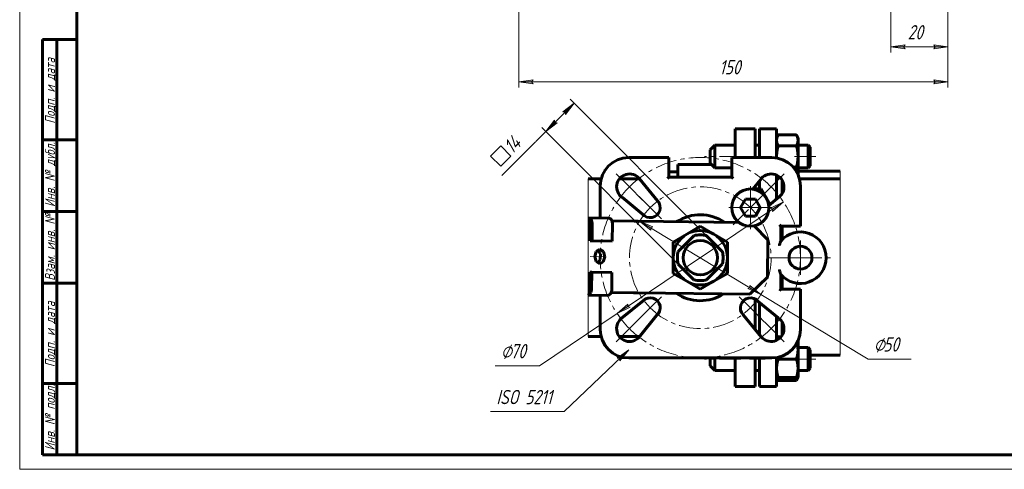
# Model space of a CAD drawing. Header units: millimetres. Extents: x 0 to 594, y 0 to 420.
# Tile 1 of 5: x 0 to 344, y 0 to 157. Entities that reach past the tile are written whole.
import ezdxf

# ---------------------------------------------------------------- set-up
doc = ezdxf.new("R2010")
doc.units = ezdxf.units.MM
for name, pattern in [('K5LT_AXLED', [12, 7.5, -1.5, 1.5, -1.5]), ('K5LT_BASIC', [0]), ('K5LT_THIN', [0]), ('K5LT_THIN_INCLUDED_TO_HATCHING', [0])]:
    doc.linetypes.add(name, pattern=pattern)
doc.layers.add('Системный слой', color=7, linetype='Continuous')
doc.layers.add('Системный слой (1)', color=7, linetype='Continuous', true_color=0x6c6c6c)
doc.styles.add('KDIMTEXTSTYLE', font='txt', dxfattribs={"width": 0.96, "oblique": 15, "height": 5})
doc.styles.add('KTEXTSTYLE', font='txt', dxfattribs={"width": 0.96, "height": 5})
doc.dimstyles.new('KDIMSTYLE (1.00)', dxfattribs={"dimtxt": 5, "dimasz": 1, "dimexe": 2, "dimexo": 0, "dimgap": 1, "dimtad": 1, "dimtxsty": 'KDIMTEXTSTYLE', "dimsah": 1, "dimcen": 0, "dimdle": 1, "dimadec": 0, "dimazin": 0, "dimtfac": 0.667, "dimtmove": 0, "dimatfit": 3, "dimfxl": 1, "dimtvp": 1, "dimtolj": 1, "dimtzin": 0, "dimarcsym": 0})

# ---------------------------------------------------------------- blocks, each defined once
blk = doc.blocks.new('D0')
at = {"layer": 'Системный слой (1)'}
for points in [[(174.4, 135.27), (179.4, 135.93), (178.9, 135.27), (179.4, 134.62)], [(324.4, 135.27), (319.4, 135.93), (319.9, 135.27), (319.4, 134.62)]]:
    blk.add_hatch(color=7, dxfattribs=at).paths.add_polyline_path(points)
at = {"layer": 'Системный слой (1)', "color": 7, "linetype": 'K5LT_THIN', "lineweight": 18, "true_color": 0xffffff}
for p, q in [((174.4, 210.13), (174.4, 133.27)), ((324.4, 210.13), (324.4, 133.27)), ((174.4, 135.27), (179.4, 135.93)), ((179.4, 134.62), (174.4, 135.27)), ((179.4, 135.93), (178.9, 135.27)), ((178.9, 135.27), (179.4, 134.62)), ((319.9, 135.27), (319.4, 135.93)), ((319.4, 135.93), (324.4, 135.27)), ((324.4, 135.27), (319.4, 134.62)), ((319.4, 134.62), (319.9, 135.27))]:
    blk.add_line(p, q, dxfattribs=at)
blk.add_wipeout([(244.46, 136.27), (244.46, 143.66), (253.95, 143.66), (253.95, 136.27)]).dxf.layer = 'Системный слой (1)'
blk.add_line((174.4, 135.27), (324.4, 135.27), dxfattribs=at)
at = {"layer": 'Системный слой (1)', "color": 7, "insert": (244.46, 142.86), "char_height": 5, "attachment_point": 1, "style": 'KTEXTSTYLE'}
blk.add_mtext('\\fArial|b0|c204|p34;\\H5.0;\\W1.000;\\Q15;\\fGOST Type AU|b0|i0|c204|p34;\\Q15;\\W0.960;150', dxfattribs=at)
blk = doc.blocks.new('KDIMARROW_01')
at = {"layer": 'Системный слой'}
blk.add_hatch(color=0, dxfattribs=at).paths.add_polyline_path([(-5, -0.66), (0, 0), (-5, 0.66), (-4.5, 0)])
at = {"layer": 'Системный слой', "color": 0, "linetype": 'K5LT_THIN', "lineweight": 18}
for p, q in [((-4.5, 0), (-5, 0.66)), ((-5, 0.66), (0, 0)), ((0, 0), (-5, -0.66)), ((-5, -0.66), (-4.5, 0))]:
    blk.add_line(p, q, dxfattribs=at)
at = {"layer": 'Системный слой (1)', "color": 0, "linetype": 'K5LT_THIN', "lineweight": 18}
blk.add_line((237.84, 73.86), (236.84, 73.86), dxfattribs=at)
blk = doc.blocks.new('D1')
at = {"layer": 'Системный слой (1)', "color": 7, "linetype": 'K5LT_THIN', "lineweight": 18, "true_color": 0xffffff}
for p, q in [((324.4, 210.13), (324.4, 145.49)), ((304.4, 175.63), (304.4, 145.49))]:
    blk.add_line(p, q, dxfattribs=at)
blk.add_wipeout([(310.32, 148.49), (310.32, 155.87), (318.16, 155.87), (318.16, 148.49)]).dxf.layer = 'Системный слой (1)'
at = {"layer": 'Системный слой (1)'}
for points in [[(304.4, 147.49), (309.4, 148.15), (308.9, 147.49), (309.4, 146.83)], [(324.4, 147.49), (319.4, 148.15), (319.9, 147.49), (319.4, 146.83)]]:
    blk.add_hatch(color=7, dxfattribs=at).paths.add_polyline_path(points)
at = {"layer": 'Системный слой (1)', "color": 7, "linetype": 'K5LT_THIN', "lineweight": 18, "true_color": 0xffffff}
for p, q in [((304.4, 147.49), (309.4, 148.15)), ((309.4, 148.15), (308.9, 147.49)), ((319.9, 147.49), (319.4, 148.15)), ((319.4, 148.15), (324.4, 147.49)), ((309.4, 146.83), (304.4, 147.49)), ((304.4, 147.49), (324.4, 147.49)), ((308.9, 147.49), (309.4, 146.83)), ((324.4, 147.49), (319.4, 146.83)), ((319.4, 146.83), (319.9, 147.49))]:
    blk.add_line(p, q, dxfattribs=at)
at = {"layer": 'Системный слой (1)', "color": 7, "insert": (310.32, 155.08), "char_height": 5, "attachment_point": 1, "style": 'KTEXTSTYLE'}
blk.add_mtext('\\fArial|b0|c204|p34;\\H5.0;\\W1.000;\\Q15;\\fGOST Type AU|b0|i0|c204|p34;\\Q15;\\W0.960;20', dxfattribs=at)
blk = doc.blocks.new('U23')
at = {"layer": 'Системный слой (1)', "color": 143, "linetype": 'K5LT_BASIC', "lineweight": 60, "true_color": 0x33acca}
for p, q in [((198.7, 46.36), (203.16, 46.36)), ((209.54, 46.36), (216.66, 46.36))]:
    blk.add_line(p, q, dxfattribs=at)
blk = doc.blocks.new('U24')
at = {"layer": 'Системный слой (1)', "color": 143, "linetype": 'K5LT_BASIC', "lineweight": 60, "true_color": 0x33acca}
for p, q in [((257, 98.83), (257, 97.86)), ((257, 59.44), (257, 48.83))]:
    blk.add_line(p, q, dxfattribs=at)
blk = doc.blocks.new('U25')
at = {"layer": 'Системный слой (1)', "color": 143, "linetype": 'K5LT_BASIC', "lineweight": 60, "true_color": 0x33acca}
for p, q in [((198.7, 101.36), (203.16, 101.36)), ((209.54, 101.36), (216.66, 101.36))]:
    blk.add_line(p, q, dxfattribs=at)
blk = doc.blocks.new('U26')
at = {"layer": 'Системный слой (1)', "color": 143, "linetype": 'K5LT_BASIC', "lineweight": 60, "true_color": 0x33acca}
for start, end in [(55.813, 122.9277), (235.813, 302.9277)]:
    blk.add_arc((237.84, 73.86), 15, start, end, dxfattribs=at)
blk = doc.blocks.new('U27')
at = {"layer": 'Системный слой (1)', "color": 143, "linetype": 'K5LT_BASIC', "lineweight": 60, "true_color": 0x33acca}
for p, q in [((266.4, 96.21), (266.4, 101)), ((266.4, 80.14), (266.4, 84.86)), ((266.4, 62.86), (266.4, 67.57)), ((266.4, 46.71), (266.4, 51.5))]:
    blk.add_line(p, q, dxfattribs=at)
blk = doc.blocks.new('U28')
at = {"layer": 'Системный слой (1)', "color": 143, "linetype": 'K5LT_BASIC', "lineweight": 60, "true_color": 0x33acca}
for p, q in [((264.5, 108.86), (264.5, 108.72)), ((264.5, 102.68), (264.5, 94.35)), ((264.5, 53.33), (264.5, 45.03)), ((264.5, 38.99), (264.5, 38.86))]:
    blk.add_line(p, q, dxfattribs=at)
blk = doc.blocks.new('U29')
at = {"layer": 'Системный слой (1)', "color": 143, "linetype": 'K5LT_BASIC', "lineweight": 60, "true_color": 0x33acca}
for p, q in [((258.5, 100.67), (258.5, 97.86)), ((258.5, 58.21), (258.5, 47))]:
    blk.add_line(p, q, dxfattribs=at)
blk = doc.blocks.new('U30')
at = {"layer": 'Системный слой (1)', "color": 143, "linetype": 'K5LT_BASIC', "lineweight": 60, "true_color": 0x33acca}
for p, q in [((271.42, 30.99), (271.61, 31.35)), ((271.61, 31.35), (271.76, 31.68)), ((271.76, 31.68), (271.87, 32))]:
    blk.add_line(p, q, dxfattribs=at)
blk = doc.blocks.new('U31')
at = {"layer": 'Системный слой (1)', "color": 143, "linetype": 'K5LT_BASIC', "lineweight": 60, "true_color": 0x33acca}
for p, q in [((271.98, 103.2), (272, 103.39)), ((272, 103.39), (272, 103.58)), ((271.94, 103), (271.98, 103.2))]:
    blk.add_line(p, q, dxfattribs=at)
blk = doc.blocks.new('U32')
at = {"layer": 'Системный слой (1)', "color": 143, "linetype": 'K5LT_BASIC', "lineweight": 60, "true_color": 0x33acca}
for p, q in [((276.26, 106.25), (276.26, 112.44)), ((276.26, 105.98), (276.26, 106.25))]:
    blk.add_line(p, q, dxfattribs=at)
blk = doc.blocks.new('U33')
at = {"layer": 'Системный слой (1)', "color": 143, "linetype": 'K5LT_BASIC', "lineweight": 60, "true_color": 0x33acca}
for p, q in [((264.63, 32), (264.75, 31.68)), ((264.75, 31.68), (264.9, 31.35)), ((264.9, 31.35), (265.08, 30.99))]:
    blk.add_line(p, q, dxfattribs=at)
blk = doc.blocks.new('U34')
at = {"layer": 'Системный слой (1)', "color": 143, "linetype": 'K5LT_BASIC', "lineweight": 60, "true_color": 0x33acca}
for p, q in [((264.91, 39.07), (264.96, 38.88)), ((264.96, 38.88), (265.02, 38.69)), ((265.02, 38.69), (265.08, 38.5))]:
    blk.add_line(p, q, dxfattribs=at)
blk = doc.blocks.new('U35')
at = {"layer": 'Системный слой (1)', "color": 143, "linetype": 'K5LT_BASIC', "lineweight": 60, "true_color": 0x33acca}
for p, q in [((264.5, 109.21), (264.5, 109.05)), ((264.5, 109.05), (264.51, 108.88)), ((264.51, 108.88), (264.51, 108.72))]:
    blk.add_line(p, q, dxfattribs=at)
blk = doc.blocks.new('U36')
at = {"layer": 'Системный слой (1)', "color": 143, "linetype": 'K5LT_BASIC', "lineweight": 60, "true_color": 0x33acca}
for p, q in [((271.86, 43.33), (271.67, 44.16)), ((271.97, 42.54), (271.86, 43.33)), ((272, 41.75), (271.97, 42.54))]:
    blk.add_line(p, q, dxfattribs=at)
blk = doc.blocks.new('U37')
at = {"layer": 'Системный слой (1)', "color": 143, "linetype": 'K5LT_BASIC', "lineweight": 60, "true_color": 0x33acca}
for p, q in [((264.67, 102.6), (264.78, 102.31)), ((264.78, 102.31), (264.92, 102.01)), ((264.92, 102.01), (265.08, 101.71))]:
    blk.add_line(p, q, dxfattribs=at)
blk = doc.blocks.new('U38')
at = {"layer": 'Системный слой (1)', "color": 143, "linetype": 'K5LT_BASIC', "lineweight": 60, "true_color": 0x33acca}
for p, q in [((202.04, 76.54), (202.96, 75.15)), ((202.91, 73.24), (201.99, 71.96)), ((202.96, 75.15), (202.91, 73.24))]:
    blk.add_line(p, q, dxfattribs=at)
blk = doc.blocks.new('U39')
at = {"layer": 'Системный слой (1)', "color": 143, "linetype": 'K5LT_BASIC', "lineweight": 60, "true_color": 0x33acca}
for p, q in [((199.6, 61.69), (199.84, 62.77)), ((198.7, 60.83), (199.6, 61.69))]:
    blk.add_line(p, q, dxfattribs=at)
blk = doc.blocks.new('U40')
at = {"layer": 'Системный слой (1)', "color": 143, "linetype": 'K5LT_BASIC', "lineweight": 60, "true_color": 0x33acca}
for p, q in [((200.95, 74.26), (201.49, 76.02)), ((201.49, 76.02), (202.75, 76.74)), ((202.75, 76.74), (203.99, 76)), ((203.99, 76), (204.49, 74.22)), ((201.45, 72.49), (200.95, 74.26)), ((202.69, 71.74), (201.45, 72.49)), ((203.95, 72.46), (202.69, 71.74)), ((204.49, 74.22), (203.95, 72.46))]:
    blk.add_line(p, q, dxfattribs=at)
blk = doc.blocks.new('U41')
at = {"layer": 'Системный слой (1)', "color": 7, "linetype": 'K5LT_THIN_INCLUDED_TO_HATCHING', "lineweight": 18, "true_color": 0xffffff}
for p, q in [((286.7, 104.02), (286.7, 39.87)), ((198.7, 46.36), (198.7, 101.36))]:
    blk.add_line(p, q, dxfattribs=at)
blk = doc.blocks.new('U42')
at = {"layer": 'Системный слой (1)', "color": 30, "linetype": 'K5LT_AXLED', "lineweight": 18, "true_color": 0xff8000}
for q in [(255.34, 99.86), (246.84, 91.36), (263.84, 91.36), (255.34, 82.86)]:
    blk.add_line((255.34, 91.36), q, dxfattribs=at)
blk = doc.blocks.new('U43')
at = {"layer": 'Системный слой (1)', "color": 30, "linetype": 'K5LT_AXLED', "lineweight": 18, "true_color": 0xff8000}
for q in [(272.84, 79.86), (266.84, 73.86), (278.84, 73.86), (272.84, 67.86)]:
    blk.add_line((272.84, 73.86), q, dxfattribs=at)
blk = doc.blocks.new('U44')
at = {"layer": 'Системный слой (1)', "color": 30, "linetype": 'K5LT_AXLED', "lineweight": 18, "true_color": 0xff8000}
for p, q in [((255.34, 91.36), (261.36, 97.37)), ((220.34, 91.36), (216.46, 95.24)), ((224.23, 87.47), (220.34, 91.36)), ((249.33, 85.35), (255.34, 91.36)), ((224.23, 60.24), (220.34, 56.36)), ((251.46, 60.24), (255.34, 56.36)), ((220.34, 56.36), (216.46, 52.47)), ((255.34, 56.36), (259.23, 52.47))]:
    blk.add_line(p, q, dxfattribs=at)
for start, end in [(45, 135), (135, 225), (315, 45), (225, 315)]:
    blk.add_arc((237.84, 73.86), 24.75, start, end, dxfattribs=at)
blk = doc.blocks.new('U45')
at = {"layer": 'Системный слой (1)', "color": 30, "linetype": 'K5LT_AXLED', "lineweight": 18, "true_color": 0xff8000}
for p, q in [((213.1, 98.6), (208.5, 103.2)), ((262.59, 98.6), (267.19, 103.2)), ((217.69, 94.01), (213.1, 98.6)), ((258, 94.01), (262.59, 98.6)), ((261.84, 73.86), (272.84, 73.86)), ((272.84, 73.86), (283.84, 73.86)), ((217.69, 53.7), (213.1, 49.11)), ((258, 53.7), (262.59, 49.11)), ((213.1, 49.11), (208.5, 44.51)), ((262.59, 49.11), (267.19, 44.51))]:
    blk.add_line(p, q, dxfattribs=at)
for start, end in [(45, 135), (135, 225), (0, 45), (315, 0), (225, 315)]:
    blk.add_arc((237.84, 73.86), 35, start, end, dxfattribs=at)
blk = doc.blocks.new('D11')
at = {"layer": 'Системный слой (1)'}
for points in [[(263.12, 90.03), (266.91, 93.36), (262.39, 91.12), (263.17, 90.85)], [(208.78, 54.35), (213.3, 56.59), (212.52, 56.86), (212.57, 57.69)]]:
    blk.add_hatch(color=7, dxfattribs=at).paths.add_polyline_path(points)
at = {"layer": 'Системный слой (1)', "color": 7, "linetype": 'K5LT_THIN', "lineweight": 18, "true_color": 0xffffff}
for p, q in [((266.91, 93.36), (208.78, 54.35)), ((262.39, 91.12), (266.91, 93.36)), ((266.91, 93.36), (263.12, 90.03)), ((263.17, 90.85), (262.39, 91.12)), ((263.12, 90.03), (263.17, 90.85)), ((208.78, 54.35), (212.57, 57.69)), ((213.3, 56.59), (208.78, 54.35)), ((212.57, 57.69), (212.52, 56.86)), ((212.52, 56.86), (213.3, 56.59)), ((208.78, 54.35), (181.66, 36.15))]:
    blk.add_line(p, q, dxfattribs=at)
blk.add_wipeout([(168.18, 37.15), (168.18, 44.53), (179.2, 44.53), (179.2, 37.15)]).dxf.layer = 'Системный слой (1)'
blk.add_line((181.66, 36.15), (166.18, 36.15), dxfattribs=at)
at = {"layer": 'Системный слой (1)', "color": 7, "char_height": 5, "attachment_point": 1, "style": 'KTEXTSTYLE'}
for s, insert in [('\\fArial|b0|c204|p34;\\H5.0;\\W1.000;\\Q15;\\fGOST Type AU|b0|i0|c204|p34;\\Q15;\\W0.960;⌀', (168.18, 43.74)), ('\\fArial|b0|c204|p34;\\H5.0;\\W1.000;\\Q15;\\fGOST Type AU|b0|i0|c204|p34;\\Q15;\\W0.960;70', (171.49, 43.74))]:
    blk.add_mtext(s, dxfattribs=dict(at, insert=insert))
blk = doc.blocks.new('D12')
at = {"layer": 'Системный слой (1)'}
for points in [[(221.27, 84.62), (216.65, 86.64), (220.59, 83.49), (220.51, 84.31)], [(259.04, 61.07), (255.1, 64.22), (255.18, 63.4), (254.42, 63.09)]]:
    blk.add_hatch(color=7, dxfattribs=at).paths.add_polyline_path(points)
at = {"layer": 'Системный слой (1)', "color": 7, "linetype": 'K5LT_THIN', "lineweight": 18, "true_color": 0xffffff}
for p, q in [((216.65, 86.64), (221.27, 84.62)), ((220.59, 83.49), (216.65, 86.64)), ((216.65, 86.64), (259.04, 61.07)), ((221.27, 84.62), (220.51, 84.31)), ((220.51, 84.31), (220.59, 83.49)), ((254.42, 63.09), (255.18, 63.4)), ((259.04, 61.07), (254.42, 63.09)), ((255.18, 63.4), (255.1, 64.22)), ((255.1, 64.22), (259.04, 61.07)), ((259.04, 61.07), (296.47, 38.5))]:
    blk.add_line(p, q, dxfattribs=at)
blk.add_wipeout([(298.47, 39.5), (298.47, 46.88), (309.11, 46.88), (309.11, 39.5)]).dxf.layer = 'Системный слой (1)'
blk.add_line((296.47, 38.5), (311.55, 38.5), dxfattribs=at)
at = {"layer": 'Системный слой (1)', "color": 7, "char_height": 5, "attachment_point": 1, "style": 'KTEXTSTYLE'}
for s, insert in [('\\fArial|b0|c204|p34;\\H5.0;\\W1.000;\\Q15;\\fGOST Type AU|b0|i0|c204|p34;\\Q15;\\W0.960;⌀', (298.47, 46.09)), ('\\fArial|b0|c204|p34;\\H5.0;\\W1.000;\\Q15;\\fGOST Type AU|b0|i0|c204|p34;\\Q15;\\W0.960;50', (301.78, 46.09))]:
    blk.add_mtext(s, dxfattribs=dict(at, insert=insert))
blk = doc.blocks.new('D13')
at = {"layer": 'Системный слой (1)'}
for points in [[(190.7, 123.83), (193.77, 127.83), (189.77, 124.76), (190.59, 124.64)], [(183.87, 117.93), (187.88, 121), (187.06, 121.11), (186.94, 121.93)]]:
    blk.add_hatch(color=7, dxfattribs=at).paths.add_polyline_path(points)
at = {"layer": 'Системный слой (1)', "color": 7, "linetype": 'K5LT_THIN', "lineweight": 18, "true_color": 0xffffff}
for p, q in [((183.87, 117.93), (193.77, 127.83)), ((189.77, 124.76), (193.77, 127.83)), ((193.77, 127.83), (190.7, 123.83)), ((240.06, 81.54), (192.36, 129.24)), ((190.59, 124.64), (189.77, 124.76)), ((190.7, 123.83), (190.59, 124.64)), ((183.87, 117.93), (186.94, 121.93)), ((187.88, 121), (183.87, 117.93)), ((186.94, 121.93), (187.06, 121.11)), ((187.06, 121.11), (187.88, 121)), ((183.87, 117.93), (180.34, 114.39)), ((230.16, 71.64), (182.46, 119.34))]:
    blk.add_line(p, q, dxfattribs=at)
blk.add_wipeout([(169.21, 104.68), (163.99, 109.9), (172.61, 118.52), (177.83, 113.3)]).dxf.layer = 'Системный слой (1)'
for p, q in [((180.31, 114.36), (168.51, 102.56)), ((164.56, 109.34), (168.09, 112.87)), ((168.09, 112.87), (171.63, 109.34)), ((168.09, 105.8), (164.56, 109.34)), ((171.63, 109.34), (168.09, 105.8))]:
    blk.add_line(p, q, dxfattribs=at)
at = {"layer": 'Системный слой (1)', "color": 7, "insert": (168.6, 113.38), "char_height": 5, "attachment_point": 1, "rotation": 45, "style": 'KTEXTSTYLE'}
blk.add_mtext('\\fArial|b0|c204|p34;\\H5.0;\\W1.000;\\Q15;\\fGOST Type AU|b0|i0|c204|p34;\\Q15;\\W0.960;14', dxfattribs=at)
blk = doc.blocks.new('U46')
at = {"layer": 'Системный слой (1)'}
blk.add_hatch(color=7, dxfattribs=at).paths.add_polyline_path([(209.69, 37.82), (212.84, 41.75), (208.78, 38.77), (209.59, 38.64)])
at = {"layer": 'Системный слой (1)', "color": 7, "linetype": 'K5LT_THIN', "lineweight": 18, "true_color": 0xffffff}
for p, q in [((190.24, 20.13), (212.84, 41.75)), ((208.78, 38.77), (212.84, 41.75)), ((212.84, 41.75), (209.69, 37.82)), ((209.59, 38.64), (208.78, 38.77)), ((209.69, 37.82), (209.59, 38.64)), ((190.24, 20.13), (164.58, 20.13))]:
    blk.add_line(p, q, dxfattribs=at)
at = {"layer": 'Системный слой (1)', "color": 7, "insert": (166.58, 27.72), "char_height": 5, "attachment_point": 1, "style": 'KTEXTSTYLE'}
blk.add_mtext('\\fArial|b0|c204|p34;\\H5.0;\\W1.000;\\Q15;\\fGOST Type AU|b0|i0|c204|p34;\\Q15;\\W0.960;ISO 5211', dxfattribs=at)
blk = doc.blocks.new('U47')
at = {"color": 7, "linetype": 'K5LT_THIN', "lineweight": 18, "true_color": 0xffffff}
for p, q in [((0, 0), (0, 420)), ((594, 0), (0, 0))]:
    blk.add_line(p, q, dxfattribs=at)
at = {"color": 143, "linetype": 'K5LT_BASIC', "lineweight": 60, "true_color": 0x33acca}
for p, q in [((20, 5), (20, 415)), ((8, 5), (8, 150)), ((20, 150), (8, 150)), ((13, 5), (13, 150)), ((20, 115), (8, 115)), ((20, 90), (8, 90)), ((20, 65), (8, 65)), ((20, 30), (8, 30)), ((20, 5), (8, 5)), ((589, 5), (20, 5))]:
    blk.add_line(p, q, dxfattribs=at)
at = {"color": 7, "char_height": 3.5, "attachment_point": 1, "rotation": 90, "style": 'KTEXTSTYLE'}
for s, insert in [('\\fArial|b0|c204|p34;\\H5.0;\\W1.000;\\Q15;\\fGOST Type AU|b0|i0|c204|p34;\\Q15;\\W0.960;\\H3.50;Подп. и дата', (8.82, 120.66)), ('\\fArial|b0|c204|p34;\\H5.0;\\W1.000;\\Q15;\\fGOST Type AU|b0|i0|c204|p34;\\Q15;\\W0.960;\\H3.50;Инв. № дубл.', (8.82, 91.57)), ('\\fArial|b0|c204|p34;\\H5.0;\\W1.000;\\Q15;\\fGOST Type AU|b0|i0|c204|p34;\\Q15;\\W0.960;\\H3.50;Взам. инв. №', (8.82, 65.8)), ('\\fArial|b0|c204|p34;\\H5.0;\\W1.000;\\Q15;\\fGOST Type AU|b0|i0|c204|p34;\\Q15;\\W0.960;\\H3.50;Подп. и дата', (8.82, 35.66)), ('\\fArial|b0|c204|p34;\\H5.0;\\W1.000;\\Q15;\\fGOST Type AU|b0|i0|c204|p34;\\Q15;\\W0.960;\\H3.50;Инв. № подл.', (8.82, 6.57))]:
    blk.add_mtext(s, dxfattribs=dict(at, insert=insert))

msp = doc.modelspace()

# ---------------------------------------------------------------- linework, layer by layer
at = {"layer": 'Системный слой (1)', "color": 143, "linetype": 'K5LT_BASIC', "lineweight": 60, "true_color": 0x33acca}
for p, q in [((250.002, 108.856), (250.002, 118.856)), ((250.002, 118.856), (257.002, 118.856)), ((257.002, 118.856), (257.002, 108.856)), ((258.502, 118.856), (264.502, 118.856)), ((258.502, 118.856), (258.502, 108.856)), ((264.502, 118.856), (264.502, 108.856)), ((264.502, 115.711), (265.083, 116.717)), ((271.422, 116.717), (265.083, 116.717)), ((272.002, 115.711), (271.422, 116.717)), ((272.002, 115.711), (272.002, 114.84)), ((272.002, 114.84), (272.002, 109.211)), ((241.257, 111.561), (242.907, 113.211)), ((241.257, 111.561), (241.257, 107.057)), ((242.907, 113.211), (250.002, 113.211)), ((242.907, 105.545), (242.907, 113.211)), ((257.002, 113.211), (258.502, 113.211)), ((271.422, 112.964), (265.083, 112.964)), ((272.002, 113.211), (275.49, 113.211)), ((276.257, 112.444), (275.49, 113.211)), ((275.49, 113.211), (275.49, 105.545)), ((226.845, 108.856), (212.845, 108.856)), ((226.345, 108.356), (226.845, 108.856)), ((226.845, 101.977), (226.845, 108.856)), ((241.257, 107.057), (241.257, 106.861)), ((241.257, 106.861), (242.907, 105.211)), ((262.845, 108.856), (248.845, 108.856)), ((248.845, 108.856), (248.845, 101.977)), ((249.345, 108.356), (248.845, 108.856)), ((272.002, 109.211), (272.002, 103.582)), ((226.845, 103.856), (230.002, 103.856)), ((230.002, 106.356), (230.002, 101.977)), ((230.002, 106.356), (241.762, 106.356)), ((242.907, 105.211), (242.907, 105.545)), ((242.907, 105.211), (248.845, 105.211)), ((271.422, 105.458), (270.355, 105.458)), ((272.002, 105.211), (275.49, 105.211)), ((286.696, 104.023), (272.002, 104.023)), ((272.002, 103.582), (272.002, 102.873)), ((276.257, 105.978), (275.49, 105.211)), ((275.49, 105.545), (275.49, 105.211)), ((216.575, 101.458), (222.893, 93.755)), ((226.345, 101.477), (226.845, 101.977)), ((248.845, 101.977), (226.845, 101.977)), ((249.345, 101.477), (248.845, 101.977)), ((256.166, 97.804), (258.845, 101.094)), ((264.527, 102.668), (265.083, 101.705)), ((265.854, 101.705), (265.083, 101.705)), ((286.696, 101.356), (272.527, 101.356)), ((202.845, 98.856), (202.845, 87.741)), ((256.208, 97.856), (259.098, 97.856)), ((259.098, 97.856), (260.974, 94.606)), ((272.845, 84.856), (272.845, 98.856)), ((217.654, 89.117), (210.607, 94.856)), ((251.881, 91.356), (253.613, 94.356)), ((253.613, 94.356), (257.077, 94.356)), ((257.077, 94.356), (258.809, 91.356)), ((260.974, 94.606), (262.208, 92.468)), ((265.447, 95.125), (261.798, 92.132)), ((253.613, 88.356), (251.881, 91.356)), ((258.809, 91.356), (257.077, 88.356)), ((198.696, 87.787), (205.766, 87.709)), ((199.321, 86.78), (198.696, 86.787)), ((199.321, 86.78), (199.315, 86.216)), ((214.726, 86.61), (206.98, 86.696)), ((216.14, 86.595), (214.726, 86.61)), ((216.14, 86.595), (251.376, 86.208)), ((257.077, 88.356), (253.613, 88.356)), ((199.381, 85.779), (199.315, 79.779)), ((200.022, 79.772), (200.088, 85.771)), ((207.158, 85.694), (207.093, 79.694)), ((233.095, 82.083), (237.845, 84.825)), ((237.845, 84.825), (242.595, 82.083)), ((256.633, 84.985), (261.415, 80.097)), ((265.466, 85.356), (265.966, 84.856)), ((265.966, 79.66), (265.966, 84.856)), ((265.966, 84.856), (272.845, 84.856)), ((272.345, 85.356), (272.845, 84.856)), ((199.315, 79.779), (200.022, 79.772)), ((207.093, 79.694), (200.022, 79.772)), ((228.345, 79.34), (233.095, 82.083)), ((228.345, 73.856), (228.345, 79.34)), ((230.156, 76.067), (235.634, 81.544)), ((240.056, 81.544), (245.533, 76.067)), ((242.595, 82.083), (247.345, 79.34)), ((247.345, 79.34), (247.345, 73.856)), ((261.415, 80.097), (261.272, 67.098)), ((228.345, 68.371), (228.345, 73.856)), ((247.345, 73.856), (247.345, 68.371)), ((235.634, 66.167), (230.156, 71.645)), ((245.533, 71.645), (240.056, 66.167)), ((199.128, 62.78), (199.194, 68.78)), ((199.194, 68.78), (199.901, 68.772)), ((199.835, 62.773), (199.901, 68.772)), ((199.901, 68.772), (206.972, 68.695)), ((206.972, 68.695), (206.906, 62.695)), ((233.095, 65.628), (228.345, 68.371)), ((237.845, 62.886), (233.095, 65.628)), ((242.595, 65.628), (237.845, 62.886)), ((247.345, 68.371), (242.595, 65.628)), ((261.272, 67.098), (255.206, 61.164)), ((265.966, 62.856), (265.966, 68.051)), ((199.053, 62.345), (199.046, 61.781)), ((265.466, 62.356), (265.966, 62.856)), ((272.845, 62.856), (265.966, 62.856)), ((272.345, 62.356), (272.845, 62.856)), ((272.845, 48.856), (272.845, 62.856)), ((199.046, 61.781), (198.696, 61.785)), ((205.47, 60.711), (198.696, 60.785)), ((202.845, 60.739), (202.845, 48.856)), ((214.451, 61.612), (206.705, 61.697)), ((210.242, 52.586), (217.945, 58.904)), ((215.866, 61.596), (214.451, 61.612)), ((255.206, 61.164), (215.866, 61.596)), ((258.035, 58.594), (265.083, 52.856)), ((222.583, 53.665), (216.845, 46.618)), ((259.114, 46.253), (252.797, 53.956)), ((266.026, 46.196), (264.502, 46.196)), ((272.002, 44.838), (272.002, 41.75)), ((272.002, 42.5), (275.49, 42.5)), ((272.002, 41.75), (272.002, 35.25)), ((275.49, 42.5), (275.49, 40.102)), ((276.257, 41.733), (275.49, 42.5)), ((276.257, 35.267), (276.257, 41.733)), ((212.845, 38.856), (262.845, 38.856)), ((241.257, 38.856), (241.257, 36.15)), ((242.907, 34.5), (242.907, 38.856)), ((250.002, 28.856), (250.002, 38.856)), ((257.002, 38.856), (257.002, 28.856)), ((258.502, 38.856), (258.502, 28.856)), ((264.502, 38.856), (264.502, 28.856)), ((271.422, 38.5), (265.083, 38.5)), ((275.49, 40.102), (275.49, 34.5)), ((286.696, 39.872), (276.257, 39.872)), ((241.257, 36.15), (242.907, 34.5)), ((242.907, 34.5), (250.002, 34.5)), ((257.002, 34.5), (258.502, 34.5)), ((272.002, 35.25), (272.002, 32)), ((272.002, 34.5), (275.49, 34.5)), ((276.257, 35.267), (275.49, 34.5)), ((264.502, 32), (265.083, 30.995)), ((265.083, 32), (264.502, 32)), ((271.422, 32), (265.083, 32)), ((271.422, 30.995), (265.083, 30.995)), ((272.002, 32), (271.422, 30.995)), ((272.002, 32), (271.422, 32)), ((250.002, 28.856), (257.002, 28.856)), ((258.502, 28.856), (264.502, 28.856))]:
    msp.add_line(p, q, dxfattribs=at)
at = {"layer": 'Системный слой (1)', "color": 30, "linetype": 'K5LT_AXLED', "lineweight": 18, "true_color": 0xff8000}
for p, q in [((252.002, 109.211), (239.257, 109.211)), ((260.502, 109.211), (255.002, 109.211)), ((278.257, 109.211), (270.002, 109.211)), ((252.002, 38.5), (239.257, 38.5)), ((260.502, 38.5), (255.002, 38.5)), ((278.257, 38.5), (270.002, 38.5))]:
    msp.add_line(p, q, dxfattribs=at)
at = {"layer": 'Системный слой (1)', "color": 143, "linetype": 'K5LT_BASIC', "lineweight": 60, "true_color": 0x33acca}
for centre, radius in [((237.845, 73.856), 6), ((272.845, 73.856), 4)]:
    msp.add_circle(centre, radius, dxfattribs=at)
for centre, radius, start, end in [((212.845, 98.856), 10, 90, 180), ((262.845, 98.856), 10, 0, 90), ((213.096, 98.604), 4.5, 39.35589, 236.41362), ((262.593, 98.604), 4.5, 309.35589, 146.41362), ((255.345, 91.356), 6.5, 90, 180), ((255.345, 91.356), 6.5, 180, 90), ((220.345, 91.356), 3.5, 219.7552, 43.27907), ((237.845, 73.856), 9.5, 60, 120), ((272.845, 73.856), 9, 220.15889, 139.84111), ((237.845, 73.856), 9.5, 120, 180), ((237.845, 73.856), 8, 73.95502, 106.04498), ((237.845, 73.856), 9.5, 0, 60), ((237.845, 73.856), 8, 163.95502, 178.88262), ((237.845, 73.856), 8, 343.95502, 16.04498), ((237.845, 73.856), 9.5, 180, 240), ((237.845, 73.856), 8, 178.88262, 196.04498), ((237.845, 73.856), 9.5, 300, 0), ((237.845, 73.856), 9.5, 240, 300), ((237.845, 73.856), 8, 253.95502, 286.04498), ((220.345, 56.356), 3.5, 309.7552, 133.27907), ((255.345, 56.356), 3.5, 39.7552, 223.27907), ((213.096, 49.107), 4.5, 129.35589, 326.41362), ((262.593, 49.107), 4.5, 219.35589, 56.41362), ((212.845, 48.856), 10, 180, 270), ((262.845, 48.856), 10, 270, 0)]:
    msp.add_arc(centre, radius, start, end, dxfattribs=at)
for centre, major_axis, start_param, end_param in [((198.674, 85.787), (0.022, 2), 4.712389, 6.2831853), ((198.674, 85.787), (0.011, 1), 4.712389, 5.1634158), ((205.744, 85.709), (0.022, 2), 4.712389, 6.2831853), ((198.421, 62.788), (0.011, 1), 4.2613622, 4.712389), ((205.492, 62.71), (0.022, 2), 3.1415927, 4.712389)]:
    msp.add_ellipse(centre, major_axis=major_axis, ratio=0.7071068, start_param=start_param, end_param=end_param, dxfattribs=at)
for points in [[(265.083, 116.717), (264.502, 115.711), (264.502, 114.84)], [(264.502, 114.84), (264.502, 113.969), (265.083, 112.964)], [(272.002, 114.84), (272.002, 115.711), (271.422, 116.717)], [(271.422, 112.964), (272.002, 113.969), (272.002, 114.84)], [(265.083, 112.964), (264.502, 110.953), (264.502, 109.211)], [(272.002, 109.211), (272.002, 110.953), (271.422, 112.964)], [(271.422, 105.458), (272.002, 107.469), (272.002, 109.211)], [(272.002, 103.582), (272.002, 104.453), (271.422, 105.458)], [(271.422, 38.5), (272.002, 40.242), (272.002, 41.75)], [(265.083, 38.5), (264.502, 36.759), (264.502, 35.25)], [(272.002, 35.25), (272.002, 36.759), (271.422, 38.5)], [(264.502, 35.25), (264.502, 33.742), (265.083, 32)], [(271.422, 32), (272.002, 33.742), (272.002, 35.25)]]:
    msp.add_rational_spline(points, [1, 1.0379548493, 1], degree=2, dxfattribs=at)
for points, knots in [([(265.466, 78.076), (265.467, 78.08), (265.468, 78.084), (265.593, 78.551), (265.711, 78.92), (265.844, 79.316), (265.88, 79.418), (265.921, 79.535), (265.935, 79.574), (265.953, 79.622), (265.958, 79.638), (265.965, 79.655), (265.966, 79.66), (265.966, 79.66)], [-0.00120678, -0.00120678, -0.00120678, -0.00120678, 0, 0, 0.1439322, 0.1439322, 0.21352861, 0.21352861, 0.2500476, 0.2500476, 0.27130358, 0.27130358, 0.2881544, 0.2881544, 0.2881544, 0.2881544]), ([(265.466, 69.635), (265.467, 69.632), (265.468, 69.628), (265.593, 69.16), (265.711, 68.791), (265.844, 68.395), (265.88, 68.293), (265.921, 68.177), (265.935, 68.137), (265.953, 68.089), (265.958, 68.074), (265.965, 68.056), (265.966, 68.052), (265.966, 68.051)], [-0.57751535, -0.57751535, -0.57751535, -0.57751535, -0.57630857, -0.57630857, -0.43237643, -0.43237643, -0.36278006, -0.36278006, -0.32626109, -0.32626109, -0.30500511, -0.30500511, -0.2881543, -0.2881543, -0.2881543, -0.2881543])]:
    msp.add_open_spline(points, degree=3, knots=knots, dxfattribs=at)

# ---------------------------------------------------------------- block references
at = {"layer": 'Системный слой (1)'}
for name in ['U32', 'U45', 'U35', 'U28', 'U41', 'U31', 'U25', 'U42', 'U29', 'U37', 'U27', 'U44', 'U24', 'U26', 'U43', 'U40', 'U38', 'U39', 'U23', 'U36', 'U34', 'U33', 'U30']:
    msp.add_blockref(name, (0, 0), dxfattribs=at)

# ---------------------------------------------------------------- dimensions: what is measured, and where the dimension line sits
at = {"layer": 'Системный слой (1)', "color": 7}
dim = msp.add_linear_dim(base=(174.402, 135.274), p1=(324.402, 210.125), p2=(174.402, 210.125), dimstyle='KDIMSTYLE (1.00)', override={"dimexo": 0, "dimpost": '\\fGOST Type AU|b0|c204|p34;\\H5.0;\\W0.960;\\Q15;<>', "dimblk1": 'KDIMARROW_01', "dimblk2": 'KDIMARROW_01', "dimse1": 0, "dimse2": 0, "dimclrt": 7, "dimtol": 1, "dimtp": 0, "dimtm": 0, "dimtdec": 5, "dimtolj": 1}, dxfattribs=at)
dim.commit()
dim.dimension.update_dxf_attribs({"geometry": 'D0', "text_midpoint": (249.402, 135.274), "dimtype": 160})

# ---------------------------------------------------------------- next in the draw order: dimensions: what is measured, and where the dimension line sits
dim = msp.add_linear_dim(base=(304.402, 147.488), p1=(324.402, 210.125), p2=(304.402, 175.625), dimstyle='KDIMSTYLE (1.00)', override={"dimexo": 0, "dimpost": '\\fGOST Type AU|b0|c204|p34;\\H5.0;\\W0.960;\\Q15;<>', "dimblk1": 'KDIMARROW_01', "dimblk2": 'KDIMARROW_01', "dimse1": 0, "dimse2": 0, "dimclrt": 7, "dimtol": 1, "dimtp": 0, "dimtm": 0, "dimtdec": 5, "dimtolj": 1}, dxfattribs=at)
dim.commit()
dim.dimension.update_dxf_attribs({"geometry": 'D1', "text_midpoint": (314.402, 147.488), "dimtype": 160})
dim = msp.add_diameter_dim_2p(p1=(266.907, 93.359), p2=(208.782, 54.353), dimstyle='KDIMSTYLE (1.00)', override={"dimtih": 1, "dimtoh": 1, "dimpost": '\\fGOST Type AU|b0|c204|p34;\\H5.0;\\W0.960;\\Q15;<>', "dimblk1": 'KDIMARROW_01', "dimblk2": 'KDIMARROW_01', "dimclrt": 7, "dimtol": 1, "dimtp": 0, "dimtm": 0, "dimtdec": 5, "dimtmove": 1, "dimatfit": 2, "dimtolj": 1}, dxfattribs=at)
dim.commit()
dim.dimension.update_dxf_attribs({"geometry": 'D11', "text_midpoint": (179.658, 36.15), "dimtype": 163})

# ---------------------------------------------------------------- next in the draw order: block references
at = {"layer": 'Системный слой (1)'}
msp.add_blockref('U46', (0, 0), dxfattribs=at)

# ---------------------------------------------------------------- next in the draw order: dimensions: what is measured, and where the dimension line sits
at = {"layer": 'Системный слой (1)', "color": 7}
dim = msp.add_diameter_dim_2p(p1=(216.652, 86.637), p2=(259.038, 61.074), text='\\fGOST Type AU|b0|c204|p34;\\H5.0;\\W0.960;\\Q15;∅\\fGOST Type AU|b0|c204|p34;\\H5.0;\\W0.960;\\Q15;\\fGOST Type AU|b0|i0|c204|p34;\\Q15;50', dimstyle='KDIMSTYLE (1.00)', override={"dimtih": 1, "dimtoh": 1, "dimblk1": 'KDIMARROW_01', "dimblk2": 'KDIMARROW_01', "dimclrt": 7, "dimtmove": 1, "dimatfit": 2, "dimtolj": 1}, dxfattribs=at)
dim.commit()
dim.dimension.update_dxf_attribs({"geometry": 'D12', "text_midpoint": (298.469, 38.5), "dimtype": 163})

# ---------------------------------------------------------------- next in the draw order: dimensions: what is measured, and where the dimension line sits
dim = msp.add_linear_dim(base=(183.874, 117.927), p1=(240.056, 81.544), p2=(230.156, 71.645), angle=45, dimstyle='KDIMSTYLE (1.00)', override={"dimexo": 0, "dimtoh": 1, "dimpost": '\\fGOST Type AU|b0|c204|p34;\\H5.0;\\W0.960;\\Q15;{\\fSymbol Type A|i0|c204|p18;т}<>', "dimblk1": 'KDIMARROW_01', "dimblk2": 'KDIMARROW_01', "dimse1": 0, "dimse2": 0, "dimclrt": 7, "dimtol": 1, "dimtp": 0, "dimtm": 0, "dimtdec": 5, "dimtmove": 1, "dimtolj": 1}, dxfattribs=at)
dim.commit()
dim.dimension.update_dxf_attribs({"geometry": 'D13', "text_midpoint": (174.408, 108.461), "dimtype": 160})

# ---------------------------------------------------------------- next in the draw order: linework, layer by layer
at = {"layer": 'Системный слой (1)', "color": 30, "linetype": 'K5LT_AXLED', "lineweight": 18, "true_color": 0xff8000}
msp.add_line((204.719, 74.22), (199.305, 74.279), dxfattribs=at)

# ---------------------------------------------------------------- next in the draw order: block references
msp.add_blockref('U47', (0, 0))

doc.saveas('drawing.dxf')
